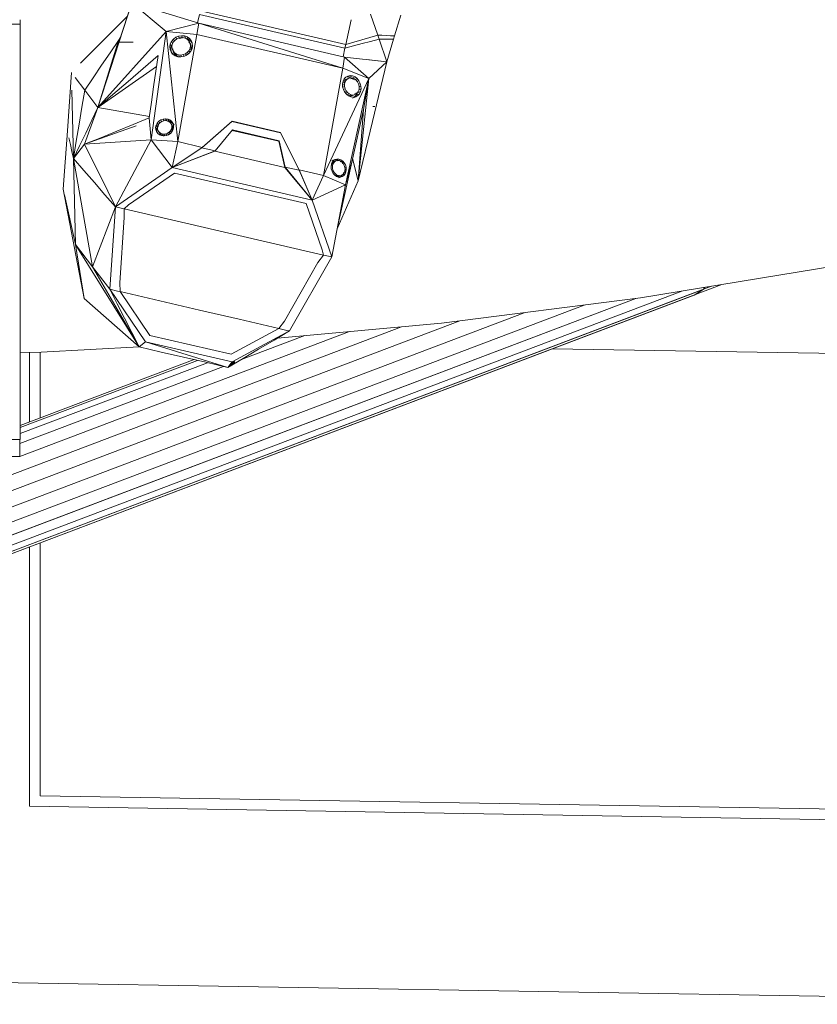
# Model space of a CAD drawing. Header units: inches. Extents: x 1931 to 3173, y 8366 to 8904.
# Tile 41 of 55: x 2937 to 2950, y 8816 to 8832. Entities that reach past the tile are written whole.
import ezdxf

# ---------------------------------------------------------------- set-up
doc = ezdxf.new("R2010")
doc.units = ezdxf.units.IN
doc.header["$MEASUREMENT"] = 0
doc.layers.add('A-DETL-GENF-1', color=30, linetype='Continuous', lineweight=9)
doc.layers.add('G-IMPT', color=8, linetype='Continuous', lineweight=9)

# ---------------------------------------------------------------- blocks, each defined once
blk = doc.blocks.new('Boat_and_Trailer_14084 - Boat - Ski Bar and Boards_dwg-1048089-FLOOR PLAN - BASEMENT')
at = {"layer": 'G-IMPT'}
for p, q in [((-84.323, -62.953), (-90.199, -47.446)), ((-84.122, -64.702), (-90.446, -48.013)), ((-84.013, -65.559), (-90.561, -48.278)), ((-83.919, -66.296), (-90.66, -48.506)), ((-83.869, -67.131), (-90.802, -48.834)), ((-83.719, -67.526), (-89.96, -51.056)), ((-83.788, -67.258), (-89.88, -51.183)), ((-83.744, -67.375), (-89.88, -51.183)), ((-83.814, -66.952), (-89.752, -51.281)), ((-83.814, -66.952), (-89.752, -51.281)), ((-84.238, -63.785), (-88.975, -51.286)), ((-84.238, -63.785), (-88.975, -51.286)), ((-84.323, -62.953), (-88.781, -51.19)), ((-83.919, -66.296), (-89.585, -51.343)), ((-84.013, -65.559), (-89.391, -51.365)), ((-84.122, -64.702), (-89.183, -51.345)), ((-86.175, -57.241), (-86.175, -57.507)), ((-85.931, -57.51), (-85.931, -57.227)), ((-80.001, -57.51), (-80.001, -57.227)), ((-86.14, -57.507), (-86.175, -57.507)), ((-86.175, -57.507), (-85.931, -57.507)), ((-84.39, -62.211), (-86.173, -57.507)), ((-84.39, -62.211), (-86.173, -57.507)), ((-84.889, -60.411), (-85.989, -57.507)), ((-84.889, -60.411), (-85.989, -57.507)), ((-80.001, -57.51), (-85.931, -57.51)), ((-84.836, -60.182), (-85.848, -57.51)), ((-84.836, -60.182), (-85.848, -57.51)), ((-84.803, -60.039), (-85.761, -57.51)), ((-84.803, -60.039), (-85.761, -57.51)), ((-84.792, -59.993), (-85.733, -57.51)), ((-84.792, -59.993), (-85.733, -57.51)), ((-84.684, -57.812), (-84.69, -57.51)), ((-80.001, -57.51), (-79.943, -57.51)), ((-84.609, -59.208), (-84.684, -57.812)), ((-83.919, -58.426), (-82.359, -58.125)), ((-83.147, -58.3), (-82.44, -58.143)), ((-81.525, -58.184), (-82.359, -58.125)), ((-80.692, -58.242), (-81.525, -58.184)), ((-83.156, -58.306), (-84.61, -59.208)), ((-83.147, -58.3), (-83.919, -58.426)), ((-81.919, -58.271), (-83.467, -58.544)), ((-83.147, -58.3), (-83.467, -58.544)), ((-83.147, -58.3), (-81.919, -58.271)), ((-81.919, -58.271), (-82.092, -58.421)), ((-80.946, -58.248), (-81.919, -58.271)), ((-81.821, -58.249), (-81.919, -58.271)), ((-81.919, -58.271), (-81.718, -58.43)), ((-81.919, -58.271), (-81.738, -58.359)), ((-81.919, -58.271), (-81.675, -58.311)), ((-81.722, -58.227), (-81.821, -58.249)), ((-81.624, -58.206), (-81.722, -58.227)), ((-81.431, -58.351), (-81.675, -58.311)), ((-80.762, -58.295), (-80.943, -58.432)), ((-83.919, -58.426), (-84.61, -59.208)), ((-82.265, -58.571), (-82.092, -58.421)), ((-82.164, -58.65), (-81.718, -58.43)), ((-81.718, -58.43), (-81.941, -58.54)), ((-81.738, -58.359), (-81.557, -58.446)), ((-81.453, -59.166), (-81.718, -58.43)), ((-81.718, -58.43), (-81.624, -58.66)), ((-81.653, -59.379), (-81.718, -58.43)), ((-81.194, -58.621), (-81.718, -58.43)), ((-81.557, -58.446), (-81.375, -58.534)), ((-81.187, -58.392), (-81.431, -58.351)), ((-81.194, -58.621), (-80.943, -58.432)), ((-80.943, -58.432), (-81.187, -58.392)), ((-80.943, -58.432), (-80.767, -58.552)), ((-79.89, -59.04), (-80.561, -58.372)), ((-84.61, -59.208), (-83.467, -58.544)), ((-83.787, -58.789), (-83.467, -58.544)), ((-82.61, -58.87), (-83.467, -58.544)), ((-82.437, -58.721), (-82.265, -58.571)), ((-82.164, -58.65), (-81.941, -58.54)), ((-81.194, -58.621), (-81.375, -58.534)), ((-80.767, -58.552), (-80.59, -58.673)), ((-82.61, -58.87), (-82.437, -58.721)), ((-82.164, -58.65), (-82.387, -58.76)), ((-81.529, -58.891), (-81.624, -58.66)), ((-81.194, -58.621), (-81.32, -59.355)), ((-80.238, -58.913), (-81.194, -58.621)), ((-81.194, -58.621), (-80.445, -58.862)), ((-81.194, -58.621), (-80.609, -59.455)), ((-81.194, -58.621), (-80.109, -59.596)), ((-81.194, -58.621), (-81.008, -58.835)), ((-80.414, -58.793), (-80.59, -58.673)), ((-83.787, -58.789), (-84.537, -59.301)), ((-83.787, -58.789), (-83.993, -58.894)), ((-83.787, -58.789), (-83.993, -58.894)), ((-83.813, -58.899), (-83.804, -58.862)), ((-83.813, -58.899), (-83.804, -58.862)), ((-83.796, -58.826), (-83.804, -58.862)), ((-83.796, -58.826), (-83.804, -58.862)), ((-83.796, -58.826), (-83.787, -58.789)), ((-83.796, -58.826), (-83.787, -58.789)), ((-82.61, -58.87), (-83.787, -58.789)), ((-82.639, -58.993), (-82.61, -58.87)), ((-82.61, -58.87), (-82.387, -58.76)), ((-82.61, -58.87), (-82.05, -59.68)), ((-82.61, -58.87), (-81.653, -59.379)), ((-81.435, -59.122), (-81.529, -58.891)), ((-80.821, -59.05), (-81.008, -58.835)), ((-80.393, -58.875), (-80.445, -58.862)), ((-80.445, -58.862), (-79.697, -59.102)), ((-80.445, -58.862), (-80.399, -58.876)), ((-80.238, -58.913), (-80.414, -58.793)), ((-80.399, -58.876), (-80.352, -58.891)), ((-80.393, -58.875), (-80.342, -58.888)), ((-80.306, -58.905), (-80.352, -58.891)), ((-80.342, -58.888), (-80.29, -58.9)), ((-83.821, -58.936), (-84.446, -59.362)), ((-84.198, -58.998), (-84.404, -59.103)), ((-84.198, -58.998), (-84.404, -59.103)), ((-83.993, -58.894), (-84.198, -58.998)), ((-83.993, -58.894), (-84.198, -58.998)), ((-83.953, -59.503), (-83.821, -58.936)), ((-83.953, -59.503), (-83.821, -58.936)), ((-83.821, -58.936), (-83.813, -58.899)), ((-83.821, -58.936), (-83.813, -58.899)), ((-83.697, -58.932), (-83.821, -58.936)), ((-82.763, -58.997), (-83.697, -58.932)), ((-82.639, -58.993), (-83.299, -61.838)), ((-82.763, -58.997), (-82.639, -58.993)), ((-82.639, -58.993), (-82.583, -59.058)), ((-80.26, -58.919), (-80.306, -58.905)), ((-80.238, -58.913), (-80.29, -58.9)), ((-80.238, -58.913), (-80.26, -58.919)), ((-80.26, -59.125), (-80.26, -58.919)), ((-80.26, -58.919), (-79.697, -59.102)), ((-80.26, -58.919), (-80.222, -58.934)), ((-80.238, -58.913), (-80.201, -58.938)), ((-80.238, -58.913), (-80.198, -58.939)), ((-80.238, -58.913), (-80.211, -58.935)), ((-84.61, -59.208), (-84.404, -59.103)), ((-84.61, -59.208), (-84.404, -59.103)), ((-82.583, -59.058), (-82.129, -59.715)), ((-81.341, -59.352), (-81.435, -59.122)), ((-80.635, -59.264), (-80.821, -59.05)), ((-79.697, -59.102), (-80.109, -59.596)), ((-79.99, -60.062), (-79.697, -59.102)), ((-84.904, -60.474), (-84.537, -59.301)), ((-84.823, -60.535), (-84.537, -59.301)), ((-84.61, -59.208), (-84.683, -59.524)), ((-84.61, -59.208), (-84.683, -59.524)), ((-84.61, -59.208), (-84.537, -59.301)), ((-80.449, -59.478), (-80.635, -59.264)), ((-84.446, -59.362), (-84.714, -60.52)), ((-82.05, -59.68), (-81.653, -59.379)), ((-81.653, -59.379), (-81.68, -59.759)), ((-81.653, -59.379), (-81.341, -59.352)), ((-81.653, -59.379), (-80.109, -59.596)), ((-81.538, -59.463), (-81.507, -59.445)), ((-81.507, -59.445), (-81.537, -59.455)), ((-81.507, -59.462), (-81.476, -59.444)), ((-81.476, -59.444), (-81.507, -59.445)), ((-81.444, -59.451), (-81.476, -59.444)), ((-81.444, -59.451), (-81.475, -59.47)), ((-81.414, -59.467), (-81.444, -59.451)), ((-81.341, -59.352), (-81.118, -59.384)), ((-81.118, -59.384), (-80.895, -59.415)), ((-80.895, -59.415), (-80.672, -59.446)), ((-80.449, -59.478), (-80.672, -59.446)), ((-84.757, -59.841), (-84.683, -59.524)), ((-84.757, -59.841), (-84.683, -59.524)), ((-84.084, -60.069), (-83.953, -59.503)), ((-84.084, -60.069), (-83.953, -59.503)), ((-81.6, -59.555), (-81.57, -59.537)), ((-81.594, -59.528), (-81.599, -59.561)), ((-81.599, -59.561), (-81.594, -59.594)), ((-81.597, -59.577), (-81.573, -59.563)), ((-81.582, -59.498), (-81.594, -59.528)), ((-81.582, -59.627), (-81.594, -59.594)), ((-81.576, -59.512), (-81.591, -59.532)), ((-81.56, -59.513), (-81.591, -59.532)), ((-81.57, -59.59), (-81.591, -59.603)), ((-81.582, -59.498), (-81.563, -59.473)), ((-81.545, -59.494), (-81.576, -59.512)), ((-81.576, -59.512), (-81.555, -59.498)), ((-81.57, -59.537), (-81.573, -59.563)), ((-81.57, -59.59), (-81.573, -59.563)), ((-81.56, -59.513), (-81.57, -59.537)), ((-81.57, -59.59), (-81.56, -59.615)), ((-81.568, -59.473), (-81.537, -59.455)), ((-81.563, -59.473), (-81.537, -59.455)), ((-81.538, -59.463), (-81.563, -59.472)), ((-81.56, -59.513), (-81.545, -59.494)), ((-81.555, -59.498), (-81.524, -59.479)), ((-81.555, -59.498), (-81.532, -59.49)), ((-81.545, -59.494), (-81.524, -59.479)), ((-81.538, -59.463), (-81.507, -59.462)), ((-81.501, -59.471), (-81.524, -59.479)), ((-81.475, -59.47), (-81.507, -59.462)), ((-81.501, -59.471), (-81.476, -59.47)), ((-81.476, -59.47), (-81.45, -59.476)), ((-81.448, -59.484), (-81.475, -59.47)), ((-81.427, -59.489), (-81.45, -59.476)), ((-81.414, -59.467), (-81.444, -59.485)), ((-81.407, -59.507), (-81.427, -59.489)), ((-81.415, -59.506), (-81.389, -59.49)), ((-81.414, -59.467), (-81.389, -59.49)), ((-81.407, -59.507), (-81.391, -59.53)), ((-81.369, -59.519), (-81.396, -59.534)), ((-81.391, -59.53), (-81.381, -59.555)), ((-81.369, -59.519), (-81.389, -59.49)), ((-81.381, -59.565), (-81.357, -59.551)), ((-81.381, -59.555), (-81.378, -59.582)), ((-81.378, -59.582), (-81.381, -59.608)), ((-81.381, -59.602), (-81.353, -59.585)), ((-81.369, -59.519), (-81.357, -59.551)), ((-81.357, -59.551), (-81.353, -59.585)), ((-81.353, -59.585), (-81.357, -59.618)), ((-82.565, -61.594), (-82.129, -59.715)), ((-82.05, -59.68), (-82.515, -61.68)), ((-81.81, -60.291), (-82.05, -59.68)), ((-81.815, -60.288), (-82.05, -59.68)), ((-82.05, -59.68), (-81.766, -60.103)), ((-82.05, -59.68), (-81.761, -60.106)), ((-82.05, -59.68), (-81.68, -59.759)), ((-81.68, -59.759), (-80.109, -59.596)), ((-81.582, -59.628), (-81.56, -59.615)), ((-81.563, -59.655), (-81.582, -59.627)), ((-81.566, -59.651), (-81.545, -59.638)), ((-81.563, -59.655), (-81.537, -59.678)), ((-81.56, -59.615), (-81.545, -59.638)), ((-81.547, -59.67), (-81.524, -59.656)), ((-81.545, -59.638), (-81.524, -59.656)), ((-81.507, -59.694), (-81.537, -59.678)), ((-81.526, -59.684), (-81.501, -59.669)), ((-81.501, -59.669), (-81.524, -59.656)), ((-81.476, -59.675), (-81.507, -59.693)), ((-81.507, -59.693), (-81.481, -59.692)), ((-81.476, -59.701), (-81.507, -59.694)), ((-81.476, -59.675), (-81.501, -59.669)), ((-81.45, -59.674), (-81.481, -59.692)), ((-81.481, -59.692), (-81.458, -59.684)), ((-81.476, -59.675), (-81.45, -59.674)), ((-81.476, -59.701), (-81.444, -59.7)), ((-81.458, -59.684), (-81.427, -59.666)), ((-81.437, -59.67), (-81.458, -59.684)), ((-81.45, -59.674), (-81.427, -59.666)), ((-81.414, -59.69), (-81.445, -59.709)), ((-81.414, -59.69), (-81.444, -59.7)), ((-81.407, -59.652), (-81.427, -59.666)), ((-81.42, -59.691), (-81.4, -59.666)), ((-81.389, -59.672), (-81.42, -59.691)), ((-81.389, -59.672), (-81.414, -59.69)), ((-81.391, -59.632), (-81.407, -59.652)), ((-81.388, -59.636), (-81.4, -59.666)), ((-81.369, -59.647), (-81.4, -59.666)), ((-81.391, -59.632), (-81.381, -59.608)), ((-81.389, -59.672), (-81.369, -59.647)), ((-81.385, -59.615), (-81.388, -59.636)), ((-81.388, -59.636), (-81.357, -59.618)), ((-81.357, -59.618), (-81.369, -59.647)), ((-80.453, -59.723), (-80.467, -59.761)), ((-80.46, -59.752), (-80.441, -59.725)), ((-80.453, -59.723), (-80.43, -59.69)), ((-80.441, -59.725), (-80.416, -59.705)), ((-80.42, -59.716), (-80.441, -59.725)), ((-80.4, -59.665), (-80.431, -59.679)), ((-80.43, -59.69), (-80.4, -59.665)), ((-80.428, -59.738), (-80.41, -59.712)), ((-80.385, -59.692), (-80.416, -59.705)), ((-80.387, -59.693), (-80.416, -59.705)), ((-80.385, -59.692), (-80.41, -59.712)), ((-80.4, -59.665), (-80.363, -59.65)), ((-80.395, -59.664), (-80.356, -59.66)), ((-80.355, -59.68), (-80.387, -59.693)), ((-80.357, -59.69), (-80.387, -59.693)), ((-80.355, -59.68), (-80.385, -59.692)), ((-80.363, -59.65), (-80.324, -59.646)), ((-80.324, -59.646), (-80.356, -59.66)), ((-80.317, -59.667), (-80.356, -59.66)), ((-80.323, -59.676), (-80.355, -59.68)), ((-80.285, -59.653), (-80.324, -59.646)), ((-80.323, -59.676), (-80.291, -59.682)), ((-80.285, -59.653), (-80.317, -59.667)), ((-80.317, -59.667), (-80.28, -59.685)), ((-80.291, -59.682), (-80.261, -59.696)), ((-80.285, -59.653), (-80.248, -59.671)), ((-80.248, -59.671), (-80.28, -59.685)), ((-80.261, -59.696), (-80.235, -59.718)), ((-80.216, -59.698), (-80.248, -59.671)), ((-80.216, -59.698), (-80.247, -59.711)), ((-80.214, -59.746), (-80.235, -59.718)), ((-80.19, -59.732), (-80.217, -59.744)), ((-80.19, -59.732), (-80.216, -59.698)), ((-80.19, -59.732), (-80.174, -59.772)), ((-80.149, -60.034), (-80.109, -59.596)), ((-79.99, -60.062), (-80.109, -59.596)), ((-84.83, -60.158), (-84.757, -59.841)), ((-84.83, -60.158), (-84.757, -59.841)), ((-81.761, -60.106), (-81.68, -59.759)), ((-80.149, -60.034), (-81.68, -59.759)), ((-80.471, -59.803), (-80.467, -59.761)), ((-80.471, -59.803), (-80.464, -59.845)), ((-80.469, -59.783), (-80.44, -59.77)), ((-80.469, -59.815), (-80.443, -59.804)), ((-80.468, -59.774), (-80.46, -59.752)), ((-80.464, -59.845), (-80.447, -59.885)), ((-80.437, -59.838), (-80.462, -59.849)), ((-80.428, -59.738), (-80.46, -59.752)), ((-80.424, -59.871), (-80.449, -59.882)), ((-80.443, -59.804), (-80.44, -59.77)), ((-80.443, -59.804), (-80.437, -59.838)), ((-80.44, -59.77), (-80.428, -59.738)), ((-80.437, -59.838), (-80.424, -59.871)), ((-80.403, -59.899), (-80.424, -59.871)), ((-80.216, -59.908), (-80.203, -59.869)), ((-80.2, -59.779), (-80.214, -59.746)), ((-80.198, -59.847), (-80.209, -59.878)), ((-80.174, -59.772), (-80.205, -59.786)), ((-80.199, -59.828), (-80.205, -59.786)), ((-80.171, -59.856), (-80.203, -59.869)), ((-80.195, -59.813), (-80.2, -59.779)), ((-80.167, -59.814), (-80.199, -59.828)), ((-80.195, -59.813), (-80.198, -59.847)), ((-80.185, -59.894), (-80.171, -59.856)), ((-80.167, -59.814), (-80.174, -59.772)), ((-80.171, -59.856), (-80.167, -59.814)), ((-80.422, -59.919), (-80.447, -59.885)), ((-80.39, -59.946), (-80.422, -59.919)), ((-80.403, -59.899), (-80.42, -59.906)), ((-80.377, -59.921), (-80.405, -59.933)), ((-80.377, -59.921), (-80.403, -59.899)), ((-80.398, -59.94), (-80.378, -59.949)), ((-80.39, -59.946), (-80.353, -59.964)), ((-80.346, -59.935), (-80.378, -59.949)), ((-80.346, -59.954), (-80.378, -59.949)), ((-80.377, -59.921), (-80.346, -59.935)), ((-80.313, -59.971), (-80.353, -59.964)), ((-80.314, -59.941), (-80.346, -59.935)), ((-80.314, -59.941), (-80.346, -59.954)), ((-80.346, -59.954), (-80.314, -59.951)), ((-80.314, -59.941), (-80.282, -59.937)), ((-80.282, -59.937), (-80.314, -59.951)), ((-80.314, -59.951), (-80.285, -59.939)), ((-80.313, -59.971), (-80.274, -59.966)), ((-80.285, -59.939), (-80.26, -59.919)), ((-80.253, -59.925), (-80.285, -59.939)), ((-80.282, -59.937), (-80.253, -59.925)), ((-80.274, -59.966), (-80.238, -59.952)), ((-80.238, -59.952), (-80.27, -59.965)), ((-80.268, -59.964), (-80.239, -59.941)), ((-80.253, -59.925), (-80.228, -59.905)), ((-80.239, -59.941), (-80.216, -59.908)), ((-80.208, -59.927), (-80.239, -59.941)), ((-80.238, -59.952), (-80.208, -59.927)), ((-80.209, -59.878), (-80.228, -59.905)), ((-80.185, -59.894), (-80.216, -59.908)), ((-80.208, -59.927), (-80.185, -59.894)), ((-84.904, -60.474), (-84.83, -60.158)), ((-84.904, -60.474), (-84.83, -60.158)), ((-84.216, -60.636), (-84.084, -60.069)), ((-84.216, -60.636), (-84.084, -60.069)), ((-81.81, -60.291), (-81.766, -60.103)), ((-81.766, -60.103), (-81.761, -60.106)), ((-81.766, -60.103), (-81.393, -60.531)), ((-81.761, -60.106), (-81.388, -60.534)), ((-80.633, -62.116), (-80.149, -60.034)), ((-80.633, -62.116), (-79.99, -60.062)), ((-79.99, -60.062), (-80.472, -62.14)), ((-80.346, -62.146), (-79.864, -60.071)), ((-80.294, -62.158), (-79.812, -60.084)), ((-79.99, -60.062), (-80.149, -60.034)), ((-79.984, -60.042), (-79.864, -60.071)), ((-81.815, -60.288), (-82.047, -61.289)), ((-81.81, -60.291), (-81.815, -60.288)), ((-81.81, -60.291), (-81.513, -60.54)), ((-84.904, -60.474), (-84.773, -60.694)), ((-84.904, -60.474), (-84.773, -60.694)), ((-84.904, -60.474), (-84.807, -60.568)), ((-84.904, -60.474), (-84.823, -60.573)), ((-84.823, -60.535), (-84.904, -60.474)), ((-84.823, -60.535), (-84.382, -61.354)), ((-84.347, -61.203), (-84.714, -60.52)), ((-81.519, -60.537), (-81.673, -61.201)), ((-81.513, -60.54), (-81.668, -61.205)), ((-81.554, -61.225), (-81.393, -60.531)), ((-81.549, -61.228), (-81.388, -60.534)), ((-81.388, -60.534), (-81.393, -60.531)), ((-84.448, -61.575), (-84.796, -60.656)), ((-84.448, -61.575), (-84.796, -60.656)), ((-84.773, -60.694), (-84.643, -60.914)), ((-84.773, -60.694), (-84.643, -60.914)), ((-84.347, -61.203), (-84.216, -60.636)), ((-84.347, -61.203), (-84.216, -60.636)), ((-84.643, -60.914), (-84.513, -61.134)), ((-84.643, -60.914), (-84.513, -61.134)), ((-84.513, -61.134), (-84.382, -61.354)), ((-84.513, -61.134), (-84.382, -61.354)), ((-84.483, -61.184), (-84.271, -63.525)), ((-84.374, -61.317), (-84.365, -61.279)), ((-84.374, -61.317), (-84.365, -61.279)), ((-84.365, -61.279), (-84.356, -61.241)), ((-84.365, -61.279), (-84.356, -61.241)), ((-84.347, -61.203), (-84.356, -61.241)), ((-84.347, -61.203), (-84.356, -61.241)), ((-84.347, -61.203), (-84.242, -61.282)), ((-84.242, -61.282), (-83.404, -61.759)), ((-81.554, -61.225), (-82.088, -61.491)), ((-82.083, -61.494), (-81.549, -61.228)), ((-82.047, -61.289), (-81.673, -61.201)), ((-82.042, -61.292), (-81.668, -61.205)), ((-81.668, -61.205), (-81.673, -61.201)), ((-81.549, -61.228), (-81.554, -61.225)), ((-84.382, -61.354), (-84.374, -61.317)), ((-84.382, -61.354), (-84.374, -61.317)), ((-84.382, -61.354), (-83.326, -61.956)), ((-82.047, -61.289), (-82.515, -61.68)), ((-82.515, -61.68), (-82.042, -61.292)), ((-82.088, -61.491), (-82.042, -61.292)), ((-82.047, -61.289), (-82.042, -61.292)), ((-82.088, -61.491), (-82.515, -61.68)), ((-82.083, -61.494), (-82.515, -61.68)), ((-82.083, -61.494), (-82.163, -61.841)), ((-82.083, -61.494), (-82.088, -61.491)), ((-82.515, -61.68), (-83.326, -61.956)), ((-83.224, -61.819), (-82.565, -61.594)), ((-82.515, -61.68), (-82.163, -61.841)), ((-82.515, -61.68), (-82.297, -62.155)), ((-83.404, -61.759), (-83.299, -61.838)), ((-83.299, -61.838), (-83.326, -61.956)), ((-83.299, -61.838), (-83.224, -61.819)), ((-82.163, -61.841), (-82.297, -62.155)), ((-80.633, -62.116), (-82.163, -61.841)), ((-82.163, -61.841), (-80.78, -62.488)), ((-83.326, -61.956), (-82.297, -62.155)), ((-82.133, -61.978), (-82.158, -62)), ((-82.103, -61.961), (-82.133, -61.978)), ((-82.095, -61.977), (-82.121, -61.991)), ((-82.07, -61.951), (-82.103, -61.961)), ((-82.095, -61.977), (-82.068, -61.969)), ((-82.07, -61.951), (-82.036, -61.948)), ((-82.068, -61.969), (-82.039, -61.966)), ((-82.012, -61.97), (-82.039, -61.966)), ((-82.036, -61.948), (-82.003, -61.953)), ((-82.018, -61.951), (-82.012, -61.97)), ((-82.012, -61.97), (-81.988, -61.98)), ((-82.003, -61.953), (-81.974, -61.964)), ((-81.998, -61.949), (-81.988, -61.98)), ((-81.988, -61.98), (-81.969, -61.994)), ((-81.98, -61.961), (-81.969, -61.994)), ((-81.975, -61.999), (-81.975, -61.964)), ((-81.974, -61.964), (-81.951, -61.982)), ((-81.971, -61.966), (-81.965, -61.988)), ((-81.971, -61.966), (-81.955, -62.013)), ((-81.951, -61.957), (-81.935, -62.005)), ((-81.951, -61.982), (-81.935, -62.005)), ((-82.924, -62.033), (-82.297, -62.155)), ((-82.924, -62.033), (-81.975, -62.243)), ((-82.239, -62.336), (-82.922, -62.034)), ((-82.195, -62.06), (-82.179, -62.108)), ((-82.186, -62.054), (-82.187, -62.082)), ((-82.179, -62.108), (-82.187, -62.082)), ((-82.186, -62.054), (-82.176, -62.026)), ((-82.179, -62.035), (-82.166, -62.077)), ((-82.179, -62.083), (-82.156, -62.101)), ((-82.179, -62.083), (-82.163, -62.131)), ((-82.179, -62.108), (-82.163, -62.131)), ((-82.158, -62), (-82.176, -62.026)), ((-82.176, -62.02), (-82.165, -62.054)), ((-82.175, -62.052), (-82.161, -62.071)), ((-82.175, -62.052), (-82.159, -62.099)), ((-82.165, -62.054), (-82.166, -62.077)), ((-82.166, -62.077), (-82.159, -62.099)), ((-82.165, -62.054), (-82.156, -62.031)), ((-82.164, -62.008), (-82.156, -62.031)), ((-82.159, -62.099), (-82.146, -62.118)), ((-82.141, -62.009), (-82.156, -62.031)), ((-82.156, -62.101), (-82.14, -62.148)), ((-82.126, -62.133), (-82.146, -62.118)), ((-82.141, -62.009), (-82.121, -61.991)), ((-82.125, -62.119), (-82.111, -62.16)), ((-82.019, -62.136), (-81.994, -62.122)), ((-81.973, -62.104), (-81.994, -62.122)), ((-81.991, -62.105), (-81.981, -62.135)), ((-81.981, -62.135), (-81.957, -62.113)), ((-81.958, -62.082), (-81.973, -62.104)), ((-81.955, -62.013), (-81.969, -61.994)), ((-81.968, -62.079), (-81.957, -62.113)), ((-81.965, -61.988), (-81.949, -62.035)), ((-81.958, -62.082), (-81.95, -62.059)), ((-81.957, -62.113), (-81.939, -62.087)), ((-81.955, -62.013), (-81.949, -62.035)), ((-81.944, -62.011), (-81.953, -62.035)), ((-81.951, -62.049), (-81.939, -62.087)), ((-81.95, -62.059), (-81.949, -62.035)), ((-81.944, -62.011), (-81.929, -62.059)), ((-81.929, -62.059), (-81.939, -62.087)), ((-81.928, -62.031), (-81.935, -62.005)), ((-81.928, -62.031), (-81.929, -62.059)), ((-80.971, -62.141), (-80.935, -62.123)), ((-80.936, -62.123), (-80.926, -62.147)), ((-80.935, -62.123), (-80.895, -62.112)), ((-80.904, -62.115), (-80.894, -62.139)), ((-80.855, -62.111), (-80.895, -62.112)), ((-80.862, -62.137), (-80.873, -62.112)), ((-80.855, -62.111), (-80.818, -62.119)), ((-80.845, -62.113), (-80.832, -62.144)), ((-80.822, -62.118), (-80.806, -62.157)), ((-80.818, -62.119), (-80.785, -62.135)), ((-80.633, -62.116), (-80.78, -62.488)), ((-80.633, -62.116), (-80.472, -62.14)), ((-80.468, -62.119), (-80.346, -62.146)), ((-82.297, -62.155), (-80.78, -62.488)), ((-82.297, -62.155), (-81.975, -62.243)), ((-82.239, -62.336), (-81.918, -62.255)), ((-82.14, -62.148), (-82.163, -62.131)), ((-82.14, -62.148), (-82.111, -62.16)), ((-82.126, -62.133), (-82.102, -62.143)), ((-82.111, -62.16), (-82.079, -62.164)), ((-82.102, -62.143), (-82.075, -62.147)), ((-82.086, -62.14), (-82.079, -62.164)), ((-82.079, -62.164), (-82.045, -62.161)), ((-82.075, -62.147), (-82.047, -62.144)), ((-82.051, -62.142), (-82.045, -62.161)), ((-82.047, -62.144), (-82.019, -62.136)), ((-82.045, -62.161), (-82.011, -62.151)), ((-81.981, -62.135), (-82.011, -62.151)), ((-81.975, -62.243), (-81.22, -62.408)), ((-81.039, -62.299), (-81.057, -62.255)), ((-81.041, -62.231), (-81.045, -62.266)), ((-81.045, -62.266), (-81.039, -62.299)), ((-81.026, -62.197), (-81.041, -62.231)), ((-81.032, -62.217), (-81.027, -62.244)), ((-81.032, -62.217), (-81.014, -62.261)), ((-81.027, -62.244), (-81.009, -62.288)), ((-81.027, -62.244), (-81.014, -62.267)), ((-81.026, -62.197), (-81.002, -62.167)), ((-81.026, -62.197), (-81.011, -62.234)), ((-81.014, -62.261), (-81.011, -62.234)), ((-81.009, -62.288), (-81.014, -62.261)), ((-81.011, -62.178), (-80.999, -62.207)), ((-80.999, -62.207), (-81.011, -62.234)), ((-81.002, -62.167), (-80.971, -62.141)), ((-80.999, -62.207), (-80.98, -62.182)), ((-80.99, -62.157), (-80.98, -62.182)), ((-80.98, -62.182), (-80.955, -62.162)), ((-80.965, -62.138), (-80.955, -62.162)), ((-80.926, -62.147), (-80.955, -62.162)), ((-80.894, -62.139), (-80.926, -62.147)), ((-80.862, -62.137), (-80.894, -62.139)), ((-80.862, -62.137), (-80.832, -62.144)), ((-80.832, -62.144), (-80.806, -62.157)), ((-80.806, -62.157), (-80.786, -62.175)), ((-80.791, -62.154), (-80.804, -62.131)), ((-80.804, -62.131), (-80.786, -62.175)), ((-80.774, -62.245), (-80.792, -62.268)), ((-80.773, -62.199), (-80.791, -62.154)), ((-80.786, -62.181), (-80.791, -62.154)), ((-80.773, -62.199), (-80.786, -62.175)), ((-80.785, -62.135), (-80.76, -62.158)), ((-80.772, -62.253), (-80.783, -62.28)), ((-80.772, -62.253), (-80.781, -62.229)), ((-80.78, -62.488), (-80.472, -62.14)), ((-80.76, -62.211), (-80.774, -62.245)), ((-80.774, -62.245), (-80.756, -62.289)), ((-80.773, -62.199), (-80.768, -62.225)), ((-80.768, -62.225), (-80.772, -62.253)), ((-80.762, -62.143), (-80.744, -62.188)), ((-80.744, -62.188), (-80.76, -62.158)), ((-80.76, -62.211), (-80.756, -62.176)), ((-80.76, -62.211), (-80.742, -62.255)), ((-80.756, -62.176), (-80.737, -62.221)), ((-80.756, -62.289), (-80.742, -62.255)), ((-80.744, -62.188), (-80.737, -62.221)), ((-80.742, -62.255), (-80.737, -62.221)), ((-80.542, -62.744), (-80.472, -62.14)), ((-80.313, -62.268), (-80.346, -62.146)), ((-80.346, -62.146), (-80.294, -62.158)), ((-79.939, -62.236), (-80.294, -62.158)), ((-80.294, -62.158), (-80.26, -62.272)), ((-82.239, -62.336), (-81.39, -62.54)), ((-82.239, -62.336), (-80.78, -62.488)), ((-82.239, -62.336), (-81.22, -62.408)), ((-81.04, -62.284), (-81.015, -62.307)), ((-81.04, -62.284), (-81.022, -62.328)), ((-81.039, -62.299), (-81.022, -62.328)), ((-81.022, -62.328), (-80.997, -62.352)), ((-80.983, -62.324), (-81.015, -62.307)), ((-81.015, -62.307), (-80.997, -62.352)), ((-81.014, -62.267), (-80.996, -62.311)), ((-81.009, -62.288), (-80.996, -62.311)), ((-80.965, -62.368), (-80.997, -62.352)), ((-80.976, -62.33), (-80.996, -62.311)), ((-80.993, -62.288), (-80.976, -62.33)), ((-80.965, -62.368), (-80.983, -62.324)), ((-80.962, -62.328), (-80.983, -62.324)), ((-80.976, -62.33), (-80.95, -62.343)), ((-80.965, -62.368), (-80.927, -62.376)), ((-80.95, -62.343), (-80.92, -62.349)), ((-80.927, -62.376), (-80.94, -62.345)), ((-80.927, -62.376), (-80.887, -62.374)), ((-80.888, -62.348), (-80.92, -62.349)), ((-80.899, -62.346), (-80.89, -62.368)), ((-80.856, -62.34), (-80.888, -62.348)), ((-80.848, -62.364), (-80.887, -62.374)), ((-80.858, -62.34), (-80.848, -62.364)), ((-80.856, -62.34), (-80.827, -62.325)), ((-80.848, -62.364), (-80.811, -62.345)), ((-80.802, -62.305), (-80.827, -62.325)), ((-80.821, -62.32), (-80.811, -62.345)), ((-80.811, -62.345), (-80.78, -62.32)), ((-80.783, -62.28), (-80.802, -62.305)), ((-80.796, -62.281), (-80.78, -62.32)), ((-80.756, -62.289), (-80.78, -62.32)), ((-80.313, -62.268), (-80.281, -62.39)), ((-80.281, -62.39), (-80.248, -62.511)), ((-80.26, -62.272), (-80.226, -62.385)), ((-80.226, -62.385), (-80.192, -62.499)), ((-80.542, -62.744), (-81.39, -62.54)), ((-81.22, -62.408), (-81.11, -62.428)), ((-81.178, -62.57), (-81.178, -62.544)), ((-81.11, -62.428), (-81, -62.448)), ((-81, -62.448), (-80.89, -62.468)), ((-80.78, -62.488), (-80.89, -62.468)), ((-80.542, -62.744), (-80.78, -62.488)), ((-80.542, -62.744), (-80.508, -62.452)), ((-80.215, -62.633), (-80.248, -62.511)), ((-80.192, -62.499), (-80.158, -62.613)), ((-79.858, -62.511), (-80.158, -62.613)), ((-80.215, -62.633), (-80.542, -62.744)), ((-80.216, -62.685), (-80.217, -62.736)), ((-80.216, -62.685), (-80.215, -62.633)), ((-80.215, -62.633), (-80.158, -62.613)), ((-80.161, -62.674), (-80.164, -62.734)), ((-80.158, -62.613), (-80.161, -62.674)), ((-80.542, -62.744), (-80.219, -62.84)), ((-80.219, -62.84), (-80.218, -62.788)), ((-80.217, -62.736), (-80.218, -62.788)), ((-80.171, -62.854), (-80.168, -62.794)), ((-80.168, -62.794), (-80.164, -62.734)), ((-80.219, -62.84), (-80.171, -62.854)), ((-80.171, -62.854), (-79.876, -62.942)), ((-84.271, -63.525), (-83.911, -66.361)), ((-83.448, -69.178), (-83.911, -66.361)), ((-83.788, -67.258), (-83.869, -67.131)), ((-83.788, -67.258), (-83.76, -67.28))]:
    blk.add_line(p, q, dxfattribs=at)
blk = doc.blocks.new('Boat_and_Trailer_14084 - Boat - For Trailer and Bars_dwg-1048088-FLOOR PLAN - BASEMENT')
at = {"layer": 'G-IMPT'}
for p, q in [((-94.17, -55.309), (-94.514, -75.951)), ((-91.687, -57.833), (-92.031, -78.475)), ((-91.687, -57.833), (-87.984, -57.833)), ((-86.202, -57.833), (-85.207, -57.833)), ((-91.536, -57.986), (-91.88, -78.628)), ((-87.926, -57.986), (-91.536, -57.986)), ((-85.204, -57.986), (-86.144, -57.986)), ((-85.486, -85.124), (-85.155, -65.298)), ((-85.261, -71.637), (-85.156, -65.298))]:
    blk.add_line(p, q, dxfattribs=at)
blk = doc.blocks.new('Boat_and_Trailer_14084 - Boat_and_Trailer_14084-1048095-FLOOR PLAN - BASEMENT')
at = {"xscale": 1.151149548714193, "yscale": 1.151149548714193, "zscale": 1.151149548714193}
for name, p in [('Boat_and_Trailer_14084 - Boat - For Trailer and Bars_dwg-1048088-FLOOR PLAN - BASEMENT', (129.541, 47.857)), ('Boat_and_Trailer_14084 - Boat - Ski Bar and Boards_dwg-1048089-FLOOR PLAN - BASEMENT', (128.943, 47.637))]:
    blk.add_blockref(name, p, dxfattribs=at)

msp = doc.modelspace()

# ---------------------------------------------------------------- block references
at = {"layer": 'A-DETL-GENF-1', "rotation": 89.99999999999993}
msp.add_blockref('Boat_and_Trailer_14084 - Boat_and_Trailer_14084-1048095-FLOOR PLAN - BASEMENT', (2918.008, 8795.091), dxfattribs=at)

doc.saveas('drawing.dxf')
